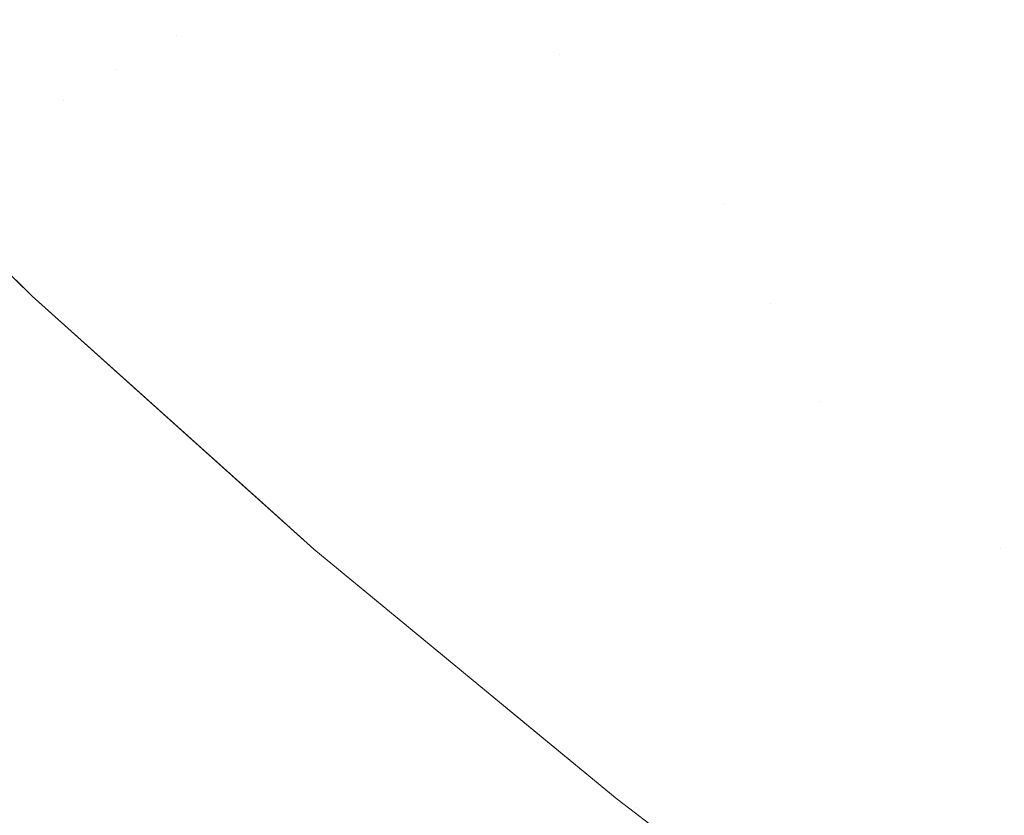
# Model space of a CAD drawing. Header units: centimetres. Extents: x -35.1 to 36.2, y 3.4 to 5.2.
# Tile 3 of 256: x -35.05747 to -35.04514, y 3.43132 to 3.44128. Entities that reach past the tile are written whole.
import ezdxf

# ---------------------------------------------------------------- set-up
doc = ezdxf.new("R2010")
doc.units = ezdxf.units.CM
doc.header["$LTSCALE"] = 2.54
doc.layers.add('Lucido design-1', color=7, linetype='Continuous')

# ---------------------------------------------------------------- blocks, each defined once
blk = doc.blocks.new('Gruppo-4-1')
at = {"color": 7, "linetype": 'Continuous', "lineweight": 9}
for points, invisible_edges in [([(-35.052228, 3.441469, -1872.947466), (-35.052727, 3.441174, -1872.946019), (-35.054682, 3.443072, -1872.946019), (-35.054173, 3.443357, -1872.947466)], 15), ([(-35.055169, 3.442799, -1872.944562), (-35.054682, 3.443072, -1872.946019), (-35.052727, 3.441174, -1872.946019), (-35.053205, 3.440892, -1872.944562)], 15), ([(-35.049412, 3.443132, -1872.276499), (-35.050601, 3.44243, -1872.279288), (-35.048601, 3.440586, -1872.279288), (-35.047436, 3.441311, -1872.276499)], 15), ([(-35.049412, 3.443132, -1872.954529), (-35.047436, 3.441311, -1872.954529), (-35.048601, 3.440586, -1872.95174), (-35.050601, 3.44243, -1872.95174)], 15), ([(-35.044877, 3.442903, -1872.27108), (-35.046194, 3.442083, -1872.273762), (-35.044159, 3.440303, -1872.273762), (-35.042871, 3.441147, -1872.27108)], 15), ([(-35.044159, 3.440303, -1872.957266), (-35.046194, 3.442083, -1872.957266), (-35.044877, 3.442903, -1872.959948), (-35.042871, 3.441147, -1872.959948)], 15), ([(-35.053205, 3.440892, -1872.944562), (-35.05366, 3.440623, -1872.943094), (-35.055633, 3.442539, -1872.943094), (-35.055169, 3.442799, -1872.944562)], 15), ([(-35.053716, 3.442121, -1872.285009), (-35.052727, 3.441174, -1872.285009), (-35.051707, 3.441776, -1872.282125), (-35.052685, 3.442714, -1872.282125)], 15), ([(-35.055507, 3.441091, -1872.290899), (-35.054657, 3.441579, -1872.287934), (-35.055633, 3.442539, -1872.287934), (-35.056073, 3.442292, -1872.289412)], 15), ([(-35.056073, 3.442292, -1872.941616), (-35.055633, 3.442539, -1872.943094), (-35.05366, 3.440623, -1872.943094), (-35.054092, 3.440368, -1872.941616)], 15), ([(-35.050601, 3.44243, -1872.279288), (-35.051707, 3.441776, -1872.282125), (-35.050707, 3.440842, -1872.282125)], 11), ([(-35.051164, 3.442097, -1872.950327), (-35.050601, 3.44243, -1872.95174), (-35.048601, 3.440586, -1872.95174), (-35.049684, 3.439912, -1872.948903)], 15), ([(-35.050707, 3.440842, -1872.282125), (-35.049684, 3.439912, -1872.282125), (-35.048601, 3.440586, -1872.279288), (-35.050601, 3.44243, -1872.279288)], 15), ([(-35.056073, 3.442292, -1872.289412), (-35.05649, 3.442058, -1872.290899), (-35.055507, 3.441091, -1872.290899)], 11), ([(-35.054092, 3.440368, -1872.941616), (-35.054501, 3.440126, -1872.940129), (-35.05649, 3.442058, -1872.940129), (-35.056073, 3.442292, -1872.941616)], 15), ([(-35.054657, 3.441579, -1872.287934), (-35.05366, 3.440623, -1872.287934), (-35.052727, 3.441174, -1872.285009), (-35.053716, 3.442121, -1872.285009)], 15), ([(-35.049684, 3.439912, -1872.948903), (-35.051707, 3.441776, -1872.948903), (-35.051164, 3.442097, -1872.950327)], 11), ([(-35.045374, 3.439506, -1872.276499), (-35.044159, 3.440303, -1872.273762), (-35.046194, 3.442083, -1872.273762), (-35.047436, 3.441311, -1872.276499)], 15), ([(-35.045374, 3.439506, -1872.954529), (-35.047436, 3.441311, -1872.954529), (-35.046194, 3.442083, -1872.957266), (-35.044159, 3.440303, -1872.957266)], 15), ([(-35.056262, 3.440656, -1872.293898), (-35.055507, 3.441091, -1872.290899), (-35.05649, 3.442058, -1872.290899), (-35.056884, 3.441838, -1872.292394)], 15), ([(-35.056884, 3.441838, -1872.938634), (-35.05649, 3.442058, -1872.940129), (-35.054501, 3.440126, -1872.940129), (-35.054887, 3.439898, -1872.938634)], 15), ([(-35.056884, 3.441838, -1872.292394), (-35.057253, 3.441631, -1872.293898), (-35.056262, 3.440656, -1872.293898)], 11), ([(-35.054887, 3.439898, -1872.938634), (-35.055249, 3.439684, -1872.93713), (-35.057253, 3.441631, -1872.93713), (-35.056884, 3.441838, -1872.938634)], 15), ([(-35.050707, 3.440842, -1872.282125), (-35.051707, 3.441776, -1872.282125), (-35.052727, 3.441174, -1872.285009), (-35.051717, 3.44023, -1872.285009)], 15), ([(-35.052228, 3.441469, -1872.947466), (-35.051707, 3.441776, -1872.948903), (-35.049684, 3.439912, -1872.948903), (-35.050195, 3.439594, -1872.947466)], 15), ([(-35.056921, 3.440277, -1872.296927), (-35.056262, 3.440656, -1872.293898), (-35.057253, 3.441631, -1872.293898), (-35.057598, 3.441437, -1872.295409)], 15), ([(-35.057598, 3.441437, -1872.935619), (-35.057253, 3.441631, -1872.93713), (-35.055249, 3.439684, -1872.93713), (-35.055587, 3.439485, -1872.935619)], 15), ([(-35.055507, 3.441091, -1872.290899), (-35.054501, 3.440126, -1872.290899), (-35.05366, 3.440623, -1872.287934), (-35.054657, 3.441579, -1872.287934)], 15), ([(-35.050195, 3.439594, -1872.947466), (-35.050684, 3.43929, -1872.946019), (-35.052727, 3.441174, -1872.946019), (-35.052228, 3.441469, -1872.947466)], 15), ([(-35.057598, 3.441437, -1872.295409), (-35.057918, 3.441258, -1872.296927), (-35.056921, 3.440277, -1872.296927)], 11), ([(-35.055587, 3.439485, -1872.935619), (-35.055901, 3.439299, -1872.934101), (-35.057918, 3.441258, -1872.934101), (-35.057598, 3.441437, -1872.935619)], 15), ([(-35.057482, 3.439954, -1872.299984), (-35.056921, 3.440277, -1872.296927), (-35.057918, 3.441258, -1872.296927), (-35.058214, 3.441092, -1872.298453)], 15), ([(-35.058214, 3.441092, -1872.932576), (-35.057918, 3.441258, -1872.934101), (-35.055901, 3.439299, -1872.934101), (-35.056191, 3.439128, -1872.932576)], 15), ([(-35.047436, 3.441311, -1872.276499), (-35.048601, 3.440586, -1872.279288), (-35.046513, 3.43876, -1872.279288), (-35.045374, 3.439506, -1872.276499)], 15), ([(-35.046513, 3.43876, -1872.95174), (-35.048601, 3.440586, -1872.95174), (-35.047436, 3.441311, -1872.954529), (-35.045374, 3.439506, -1872.954529)], 15), ([(-35.051717, 3.44023, -1872.285009), (-35.052727, 3.441174, -1872.285009), (-35.05366, 3.440623, -1872.287934), (-35.05264, 3.43967, -1872.287934)], 15), ([(-35.053205, 3.440892, -1872.944562), (-35.052727, 3.441174, -1872.946019), (-35.050684, 3.43929, -1872.946019), (-35.051151, 3.438999, -1872.944562)], 15), ([(-35.056191, 3.439128, -1872.932576), (-35.056457, 3.438971, -1872.931044), (-35.058485, 3.44094, -1872.931044), (-35.058214, 3.441092, -1872.932576)], 15), ([(-35.056262, 3.440656, -1872.293898), (-35.055249, 3.439684, -1872.293898), (-35.054501, 3.440126, -1872.290899), (-35.055507, 3.441091, -1872.290899)], 15), ([(-35.05873, 3.440802, -1872.929507), (-35.058485, 3.44094, -1872.931044), (-35.056457, 3.438971, -1872.931044), (-35.056698, 3.438829, -1872.929507)], 15), ([(-35.051151, 3.438999, -1872.944562), (-35.051597, 3.438722, -1872.943094), (-35.05366, 3.440623, -1872.943094), (-35.053205, 3.440892, -1872.944562)], 15), ([(-35.056698, 3.438829, -1872.929507), (-35.056914, 3.438701, -1872.927965), (-35.05895, 3.440679, -1872.927965), (-35.05873, 3.440802, -1872.929507)], 15), ([(-35.051717, 3.44023, -1872.285009), (-35.050684, 3.43929, -1872.285009), (-35.049684, 3.439912, -1872.282125), (-35.050707, 3.440842, -1872.282125)], 15), ([(-35.059145, 3.44057, -1872.926419), (-35.05895, 3.440679, -1872.927965), (-35.056914, 3.438701, -1872.927965), (-35.057104, 3.438588, -1872.926419)], 15), ([(-35.056921, 3.440277, -1872.296927), (-35.055901, 3.439299, -1872.296927), (-35.055249, 3.439684, -1872.293898), (-35.056262, 3.440656, -1872.293898)], 15), ([(-35.05264, 3.43967, -1872.287934), (-35.05366, 3.440623, -1872.287934), (-35.054501, 3.440126, -1872.290899), (-35.053472, 3.439166, -1872.290899)], 15), ([(-35.054092, 3.440368, -1872.941616), (-35.05366, 3.440623, -1872.943094), (-35.051597, 3.438722, -1872.943094), (-35.05202, 3.438459, -1872.941616)], 15), ([(-35.057104, 3.438588, -1872.926419), (-35.05727, 3.438491, -1872.924868), (-35.059314, 3.440475, -1872.924868), (-35.059145, 3.44057, -1872.926419)], 15), ([(-35.048601, 3.440586, -1872.279288), (-35.049684, 3.439912, -1872.282125), (-35.04864, 3.438986, -1872.282125)], 11), ([(-35.047573, 3.438065, -1872.948903), (-35.049684, 3.439912, -1872.948903), (-35.048601, 3.440586, -1872.95174), (-35.046513, 3.43876, -1872.95174)], 15), ([(-35.04864, 3.438986, -1872.282125), (-35.047573, 3.438065, -1872.282125), (-35.046513, 3.43876, -1872.279288), (-35.048601, 3.440586, -1872.279288)], 15), ([(-35.057411, 3.438408, -1872.923315), (-35.057526, 3.43834, -1872.921758), (-35.059574, 3.440329, -1872.921758), (-35.059457, 3.440395, -1872.923315)], 15), ([(-35.059457, 3.440395, -1872.923315), (-35.059314, 3.440475, -1872.924868), (-35.05727, 3.438491, -1872.924868), (-35.057411, 3.438408, -1872.923315)], 15), ([(-35.05202, 3.438459, -1872.941616), (-35.052421, 3.438209, -1872.940129), (-35.054501, 3.440126, -1872.940129), (-35.054092, 3.440368, -1872.941616)], 15), ([(-35.057482, 3.439954, -1872.299984), (-35.056457, 3.438971, -1872.299984), (-35.055901, 3.439299, -1872.296927), (-35.056921, 3.440277, -1872.296927)], 15), ([(-35.043225, 3.437722, -1872.276499), (-35.042038, 3.438542, -1872.273762), (-35.044159, 3.440303, -1872.273762), (-35.045374, 3.439506, -1872.276499)], 15), ([(-35.044159, 3.440303, -1872.957266), (-35.042038, 3.438542, -1872.957266), (-35.043225, 3.437722, -1872.954529), (-35.045374, 3.439506, -1872.954529)], 15), ([(-35.057723, 3.438226, -1872.315514), (-35.058752, 3.43923, -1872.315514), (-35.059771, 3.440225, -1872.915514), (-35.05731, 3.437823, -1872.915514)], 10), ([(-35.057718, 3.438226, -1872.917076), (-35.05731, 3.437823, -1872.915514), (-35.059771, 3.440225, -1872.915514), (-35.05977, 3.440219, -1872.917076)], 13), ([(-35.053472, 3.439166, -1872.290899), (-35.054501, 3.440126, -1872.290899), (-35.055249, 3.439684, -1872.293898), (-35.054213, 3.438717, -1872.293898)], 15), ([(-35.054887, 3.439898, -1872.938634), (-35.054501, 3.440126, -1872.940129), (-35.052421, 3.438209, -1872.940129), (-35.052799, 3.437974, -1872.938634)], 15), ([(-35.05264, 3.43967, -1872.287934), (-35.051597, 3.438722, -1872.287934), (-35.050684, 3.43929, -1872.285009), (-35.051717, 3.44023, -1872.285009)], 15), ([(-35.057943, 3.439688, -1872.303063), (-35.056914, 3.438701, -1872.303063), (-35.056457, 3.438971, -1872.299984), (-35.057482, 3.439954, -1872.299984)], 15), ([(-35.052799, 3.437974, -1872.938634), (-35.053154, 3.437753, -1872.93713), (-35.055249, 3.439684, -1872.93713), (-35.054887, 3.439898, -1872.938634)], 15), ([(-35.04864, 3.438986, -1872.282125), (-35.049684, 3.439912, -1872.282125), (-35.050684, 3.43929, -1872.285009), (-35.049629, 3.438355, -1872.285009)], 15), ([(-35.050195, 3.439594, -1872.947466), (-35.049684, 3.439912, -1872.948903), (-35.047573, 3.438065, -1872.948903), (-35.048073, 3.437737, -1872.947466)], 15), ([(-35.058304, 3.439481, -1872.30616), (-35.05727, 3.438491, -1872.30616), (-35.056914, 3.438701, -1872.303063), (-35.057943, 3.439688, -1872.303063)], 15), ([(-35.054213, 3.438717, -1872.293898), (-35.055249, 3.439684, -1872.293898), (-35.055901, 3.439299, -1872.296927), (-35.054859, 3.438325, -1872.296927)], 15), ([(-35.055587, 3.439485, -1872.935619), (-35.055249, 3.439684, -1872.93713), (-35.053154, 3.437753, -1872.93713), (-35.053485, 3.437547, -1872.935619)], 15), ([(-35.053472, 3.439166, -1872.290899), (-35.052421, 3.438209, -1872.290899), (-35.051597, 3.438722, -1872.287934), (-35.05264, 3.43967, -1872.287934)], 15), ([(-35.048073, 3.437737, -1872.947466), (-35.048551, 3.437424, -1872.946019), (-35.050684, 3.43929, -1872.946019), (-35.050195, 3.439594, -1872.947466)], 15), ([(-35.045374, 3.439506, -1872.276499), (-35.046513, 3.43876, -1872.279288), (-35.044338, 3.436953, -1872.279288), (-35.043225, 3.437722, -1872.276499)], 15), ([(-35.045374, 3.439506, -1872.954529), (-35.043225, 3.437722, -1872.954529), (-35.044338, 3.436953, -1872.95174), (-35.046513, 3.43876, -1872.95174)], 15), ([(-35.058562, 3.439333, -1872.30927), (-35.057526, 3.43834, -1872.30927), (-35.05727, 3.438491, -1872.30616), (-35.058304, 3.439481, -1872.30616)], 15), ([(-35.053485, 3.437547, -1872.935619), (-35.053793, 3.437356, -1872.934101), (-35.055901, 3.439299, -1872.934101), (-35.055587, 3.439485, -1872.935619)], 15), ([(-35.054859, 3.438325, -1872.296927), (-35.055901, 3.439299, -1872.296927), (-35.056457, 3.438971, -1872.299984), (-35.055409, 3.437992, -1872.299984)], 15), ([(-35.056191, 3.439128, -1872.932576), (-35.055901, 3.439299, -1872.934101), (-35.053793, 3.437356, -1872.934101), (-35.054077, 3.437179, -1872.932576)], 15), ([(-35.049629, 3.438355, -1872.285009), (-35.050684, 3.43929, -1872.285009), (-35.051597, 3.438722, -1872.287934), (-35.050532, 3.437778, -1872.287934)], 15), ([(-35.051151, 3.438999, -1872.944562), (-35.050684, 3.43929, -1872.946019), (-35.048551, 3.437424, -1872.946019), (-35.049009, 3.437124, -1872.944562)], 15), ([(-35.054077, 3.437179, -1872.932576), (-35.054337, 3.437017, -1872.931044), (-35.056457, 3.438971, -1872.931044), (-35.056191, 3.439128, -1872.932576)], 15), ([(-35.054213, 3.438717, -1872.293898), (-35.053154, 3.437753, -1872.293898), (-35.052421, 3.438209, -1872.290899), (-35.053472, 3.439166, -1872.290899)], 15), ([(-35.049009, 3.437124, -1872.944562), (-35.049444, 3.436838, -1872.943094), (-35.051597, 3.438722, -1872.943094), (-35.051151, 3.438999, -1872.944562)], 15), ([(-35.055409, 3.437992, -1872.299984), (-35.056457, 3.438971, -1872.299984), (-35.056914, 3.438701, -1872.303063), (-35.055861, 3.437718, -1872.303063)], 15), ([(-35.056698, 3.438829, -1872.929507), (-35.056457, 3.438971, -1872.931044), (-35.054337, 3.437017, -1872.931044), (-35.054573, 3.43687, -1872.929507)], 15), ([(-35.049629, 3.438355, -1872.285009), (-35.048551, 3.437424, -1872.285009), (-35.047573, 3.438065, -1872.282125), (-35.04864, 3.438986, -1872.282125)], 15), ([(-35.054573, 3.43687, -1872.929507), (-35.054785, 3.436739, -1872.927965), (-35.056914, 3.438701, -1872.927965), (-35.056698, 3.438829, -1872.929507)], 15), ([(-35.045373, 3.436238, -1872.282125), (-35.044338, 3.436953, -1872.279288), (-35.046513, 3.43876, -1872.279288), (-35.047573, 3.438065, -1872.282125)], 15), ([(-35.046513, 3.43876, -1872.95174), (-35.044338, 3.436953, -1872.95174), (-35.045373, 3.436238, -1872.948903), (-35.047573, 3.438065, -1872.948903)], 15), ([(-35.055861, 3.437718, -1872.303063), (-35.056914, 3.438701, -1872.303063), (-35.05727, 3.438491, -1872.30616), (-35.056214, 3.437504, -1872.30616)], 15), ([(-35.057104, 3.438588, -1872.926419), (-35.056914, 3.438701, -1872.927965), (-35.054785, 3.436739, -1872.927965), (-35.054972, 3.436622, -1872.926419)], 15), ([(-35.054859, 3.438325, -1872.296927), (-35.053793, 3.437356, -1872.296927), (-35.053154, 3.437753, -1872.293898), (-35.054213, 3.438717, -1872.293898)], 15), ([(-35.050532, 3.437778, -1872.287934), (-35.051597, 3.438722, -1872.287934), (-35.052421, 3.438209, -1872.290899), (-35.051347, 3.437257, -1872.290899)], 15), ([(-35.05202, 3.438459, -1872.941616), (-35.051597, 3.438722, -1872.943094), (-35.049444, 3.436838, -1872.943094), (-35.049858, 3.436567, -1872.941616)], 15), ([(-35.054972, 3.436622, -1872.926419), (-35.055134, 3.436521, -1872.924868), (-35.05727, 3.438491, -1872.924868), (-35.057104, 3.438588, -1872.926419)], 15), ([(-35.056214, 3.437504, -1872.30616), (-35.05727, 3.438491, -1872.30616), (-35.057526, 3.43834, -1872.30927), (-35.056467, 3.437351, -1872.30927)], 15), ([(-35.055271, 3.436436, -1872.923315), (-35.055384, 3.436366, -1872.921758), (-35.057526, 3.43834, -1872.921758), (-35.057411, 3.438408, -1872.923315)], 15), ([(-35.057411, 3.438408, -1872.923315), (-35.05727, 3.438491, -1872.924868), (-35.055134, 3.436521, -1872.924868), (-35.055271, 3.436436, -1872.923315)], 15), ([(-35.049858, 3.436567, -1872.941616), (-35.050251, 3.43631, -1872.940129), (-35.052421, 3.438209, -1872.940129), (-35.05202, 3.438459, -1872.941616)], 15), ([(-35.056467, 3.437351, -1872.30927), (-35.057526, 3.43834, -1872.30927), (-35.057679, 3.438249, -1872.31239), (-35.056619, 3.437258, -1872.31239)], 15), ([(-35.055472, 3.436311, -1872.920199), (-35.055535, 3.436272, -1872.918638), (-35.057679, 3.438249, -1872.918638), (-35.057615, 3.438287, -1872.920199)], 15), ([(-35.057615, 3.438287, -1872.920199), (-35.057526, 3.43834, -1872.921758), (-35.055384, 3.436366, -1872.921758), (-35.055472, 3.436311, -1872.920199)], 15), ([(-35.055409, 3.437992, -1872.299984), (-35.054337, 3.437017, -1872.299984), (-35.053793, 3.437356, -1872.296927), (-35.054859, 3.438325, -1872.296927)], 15), ([(-35.050532, 3.437778, -1872.287934), (-35.049444, 3.436838, -1872.287934), (-35.048551, 3.437424, -1872.285009), (-35.049629, 3.438355, -1872.285009)], 15), ([(-35.056619, 3.437258, -1872.31239), (-35.057679, 3.438249, -1872.31239), (-35.057723, 3.438226, -1872.315514), (-35.05731, 3.437823, -1872.315514)], 11), ([(-35.05731, 3.437823, -1872.915514), (-35.05731, 3.437823, -1872.315514), (-35.057723, 3.438226, -1872.315514)], 9), ([(-35.057718, 3.438226, -1872.917076), (-35.057679, 3.438249, -1872.918638), (-35.055535, 3.436272, -1872.918638), (-35.055572, 3.436249, -1872.917076)], 15), ([(-35.055572, 3.436249, -1872.917076), (-35.05731, 3.437823, -1872.915514), (-35.057718, 3.438226, -1872.917076)], 11), ([(-35.051347, 3.437257, -1872.290899), (-35.052421, 3.438209, -1872.290899), (-35.053154, 3.437753, -1872.293898), (-35.052072, 3.436794, -1872.293898)], 15), ([(-35.052799, 3.437974, -1872.938634), (-35.052421, 3.438209, -1872.940129), (-35.050251, 3.43631, -1872.940129), (-35.05062, 3.436068, -1872.938634)], 15), ([(-35.047573, 3.438065, -1872.282125), (-35.048551, 3.437424, -1872.285009), (-35.047451, 3.436498, -1872.285009)], 11), ([(-35.048073, 3.437737, -1872.947466), (-35.047573, 3.438065, -1872.948903), (-35.045373, 3.436238, -1872.948903), (-35.046328, 3.435578, -1872.946019)], 15), ([(-35.047451, 3.436498, -1872.285009), (-35.046328, 3.435578, -1872.285009), (-35.045373, 3.436238, -1872.282125), (-35.047573, 3.438065, -1872.282125)], 15), ([(-35.055861, 3.437718, -1872.303063), (-35.054785, 3.436739, -1872.303063), (-35.054337, 3.437017, -1872.299984), (-35.055409, 3.437992, -1872.299984)], 15), ([(-35.05062, 3.436068, -1872.938634), (-35.050967, 3.43584, -1872.93713), (-35.053154, 3.437753, -1872.93713), (-35.052799, 3.437974, -1872.938634)], 15), ([(-35.05731, 3.437823, -1872.315514), (-35.055568, 3.436259, -1872.315514), (-35.055535, 3.436272, -1872.31239), (-35.056619, 3.437258, -1872.31239)], 14), ([(-35.05731, 3.437823, -1872.915514), (-35.053783, 3.434656, -1872.915514), (-35.053783, 3.434656, -1872.315514), (-35.054466, 3.43527, -1872.315514)], 10), ([(-35.054466, 3.43527, -1872.315514), (-35.055568, 3.436259, -1872.315514), (-35.05731, 3.437823, -1872.315514), (-35.05731, 3.437823, -1872.915514)], 12), ([(-35.053783, 3.434656, -1872.915514), (-35.05731, 3.437823, -1872.915514), (-35.055572, 3.436249, -1872.917076)], 10), ([(-35.051347, 3.437257, -1872.290899), (-35.050251, 3.43631, -1872.290899), (-35.049444, 3.436838, -1872.287934), (-35.050532, 3.437778, -1872.287934)], 15), ([(-35.056214, 3.437504, -1872.30616), (-35.055134, 3.436521, -1872.30616), (-35.054785, 3.436739, -1872.303063), (-35.055861, 3.437718, -1872.303063)], 15), ([(-35.052072, 3.436794, -1872.293898), (-35.053154, 3.437753, -1872.293898), (-35.053793, 3.437356, -1872.296927), (-35.052704, 3.43639, -1872.296927)], 15), ([(-35.053485, 3.437547, -1872.935619), (-35.053154, 3.437753, -1872.93713), (-35.050967, 3.43584, -1872.93713), (-35.051291, 3.435628, -1872.935619)], 15), ([(-35.046328, 3.435578, -1872.946019), (-35.048551, 3.437424, -1872.946019), (-35.048073, 3.437737, -1872.947466)], 11), ([(-35.051291, 3.435628, -1872.935619), (-35.051593, 3.43543, -1872.934101), (-35.053793, 3.437356, -1872.934101), (-35.053485, 3.437547, -1872.935619)], 15), ([(-35.056467, 3.437351, -1872.30927), (-35.055384, 3.436366, -1872.30927), (-35.055134, 3.436521, -1872.30616), (-35.056214, 3.437504, -1872.30616)], 15), ([(-35.047451, 3.436498, -1872.285009), (-35.048551, 3.437424, -1872.285009), (-35.049444, 3.436838, -1872.287934), (-35.048334, 3.435904, -1872.287934)], 15), ([(-35.049009, 3.437124, -1872.944562), (-35.048551, 3.437424, -1872.946019), (-35.046328, 3.435578, -1872.946019), (-35.046775, 3.435269, -1872.944562)], 15), ([(-35.056619, 3.437258, -1872.31239), (-35.055535, 3.436272, -1872.31239), (-35.055384, 3.436366, -1872.30927), (-35.056467, 3.437351, -1872.30927)], 15), ([(-35.052704, 3.43639, -1872.296927), (-35.053793, 3.437356, -1872.296927), (-35.054337, 3.437017, -1872.299984), (-35.053243, 3.436047, -1872.299984)], 15), ([(-35.054077, 3.437179, -1872.932576), (-35.053793, 3.437356, -1872.934101), (-35.051593, 3.43543, -1872.934101), (-35.051871, 3.435248, -1872.932576)], 15), ([(-35.051871, 3.435248, -1872.932576), (-35.052125, 3.435081, -1872.931044), (-35.054337, 3.437017, -1872.931044), (-35.054077, 3.437179, -1872.932576)], 15), ([(-35.052072, 3.436794, -1872.293898), (-35.050967, 3.43584, -1872.293898), (-35.050251, 3.43631, -1872.290899), (-35.051347, 3.437257, -1872.290899)], 15), ([(-35.046775, 3.435269, -1872.944562), (-35.047201, 3.434975, -1872.943094), (-35.049444, 3.436838, -1872.943094), (-35.049009, 3.437124, -1872.944562)], 15), ([(-35.053243, 3.436047, -1872.299984), (-35.054337, 3.437017, -1872.299984), (-35.054785, 3.436739, -1872.303063), (-35.053685, 3.435764, -1872.303063)], 15), ([(-35.054573, 3.43687, -1872.929507), (-35.054337, 3.437017, -1872.931044), (-35.052125, 3.435081, -1872.931044), (-35.052356, 3.43493, -1872.929507)], 15), ([(-35.043084, 3.434434, -1872.282125), (-35.042074, 3.43517, -1872.279288), (-35.044338, 3.436953, -1872.279288), (-35.045373, 3.436238, -1872.282125)], 15), ([(-35.043084, 3.434434, -1872.948903), (-35.045373, 3.436238, -1872.948903), (-35.044338, 3.436953, -1872.95174), (-35.042074, 3.43517, -1872.95174)], 15), ([(-35.052356, 3.43493, -1872.929507), (-35.052563, 3.434794, -1872.927965), (-35.054785, 3.436739, -1872.927965), (-35.054573, 3.43687, -1872.929507)], 15), ([(-35.052704, 3.43639, -1872.296927), (-35.051593, 3.43543, -1872.296927), (-35.050967, 3.43584, -1872.293898), (-35.052072, 3.436794, -1872.293898)], 15), ([(-35.048334, 3.435904, -1872.287934), (-35.049444, 3.436838, -1872.287934), (-35.050251, 3.43631, -1872.290899), (-35.049131, 3.435368, -1872.290899)], 15), ([(-35.049858, 3.436567, -1872.941616), (-35.049444, 3.436838, -1872.943094), (-35.047201, 3.434975, -1872.943094), (-35.047605, 3.434696, -1872.941616)], 15), ([(-35.053685, 3.435764, -1872.303063), (-35.054785, 3.436739, -1872.303063), (-35.055134, 3.436521, -1872.30616), (-35.054031, 3.435543, -1872.30616)], 15), ([(-35.054972, 3.436622, -1872.926419), (-35.054785, 3.436739, -1872.927965), (-35.052563, 3.434794, -1872.927965), (-35.052745, 3.434674, -1872.926419)], 15), ([(-35.052745, 3.434674, -1872.926419), (-35.052904, 3.43457, -1872.924868), (-35.055134, 3.436521, -1872.924868), (-35.054972, 3.436622, -1872.926419)], 15), ([(-35.047605, 3.434696, -1872.941616), (-35.047988, 3.434431, -1872.940129), (-35.050251, 3.43631, -1872.940129), (-35.049858, 3.436567, -1872.941616)], 15), ([(-35.054031, 3.435543, -1872.30616), (-35.055134, 3.436521, -1872.30616), (-35.055384, 3.436366, -1872.30927), (-35.054278, 3.435385, -1872.30927)], 15), ([(-35.053039, 3.434482, -1872.923315), (-35.053149, 3.43441, -1872.921758), (-35.055384, 3.436366, -1872.921758), (-35.055271, 3.436436, -1872.923315)], 15), ([(-35.055271, 3.436436, -1872.923315), (-35.055134, 3.436521, -1872.924868), (-35.052904, 3.43457, -1872.924868), (-35.053039, 3.434482, -1872.923315)], 15), ([(-35.048334, 3.435904, -1872.287934), (-35.047201, 3.434975, -1872.287934), (-35.046328, 3.435578, -1872.285009), (-35.047451, 3.436498, -1872.285009)], 15), ([(-35.054278, 3.435385, -1872.30927), (-35.055384, 3.436366, -1872.30927), (-35.055535, 3.436272, -1872.31239), (-35.054427, 3.43529, -1872.31239)], 15), ([(-35.053235, 3.434354, -1872.920199), (-35.053296, 3.434313, -1872.918638), (-35.055535, 3.436272, -1872.918638), (-35.055472, 3.436311, -1872.920199)], 15), ([(-35.055472, 3.436311, -1872.920199), (-35.055384, 3.436366, -1872.921758), (-35.053149, 3.43441, -1872.921758), (-35.053235, 3.434354, -1872.920199)], 15), ([(-35.053243, 3.436047, -1872.299984), (-35.052125, 3.435081, -1872.299984), (-35.051593, 3.43543, -1872.296927), (-35.052704, 3.43639, -1872.296927)], 15), ([(-35.049131, 3.435368, -1872.290899), (-35.050251, 3.43631, -1872.290899), (-35.050967, 3.43584, -1872.293898), (-35.049839, 3.434891, -1872.293898)], 15), ([(-35.05062, 3.436068, -1872.938634), (-35.050251, 3.43631, -1872.940129), (-35.047988, 3.434431, -1872.940129), (-35.048349, 3.434182, -1872.938634)], 15), ([(-35.055572, 3.436249, -1872.917076), (-35.055535, 3.436272, -1872.918638), (-35.053296, 3.434313, -1872.918638), (-35.053333, 3.434289, -1872.917076)], 15), ([(-35.055572, 3.436249, -1872.917076), (-35.053333, 3.434289, -1872.917076), (-35.053783, 3.434656, -1872.915514)], 11), ([(-35.054427, 3.43529, -1872.31239), (-35.055535, 3.436272, -1872.31239), (-35.055568, 3.436259, -1872.315514), (-35.054466, 3.43527, -1872.315514)], 11), ([(-35.045373, 3.436238, -1872.282125), (-35.046328, 3.435578, -1872.285009), (-35.045183, 3.434664, -1872.285009)], 11), ([(-35.044015, 3.433756, -1872.946019), (-35.046328, 3.435578, -1872.946019), (-35.045373, 3.436238, -1872.948903), (-35.043084, 3.434434, -1872.948903)], 15), ([(-35.045183, 3.434664, -1872.285009), (-35.044015, 3.433756, -1872.285009), (-35.043084, 3.434434, -1872.282125), (-35.045373, 3.436238, -1872.282125)], 15), ([(-35.053685, 3.435764, -1872.303063), (-35.052563, 3.434794, -1872.303063), (-35.052125, 3.435081, -1872.299984), (-35.053243, 3.436047, -1872.299984)], 15), ([(-35.048349, 3.434182, -1872.938634), (-35.048688, 3.433948, -1872.93713), (-35.050967, 3.43584, -1872.93713), (-35.05062, 3.436068, -1872.938634)], 15), ([(-35.049839, 3.434891, -1872.293898), (-35.050967, 3.43584, -1872.293898), (-35.051593, 3.43543, -1872.296927), (-35.050458, 3.434475, -1872.296927)], 15), ([(-35.051291, 3.435628, -1872.935619), (-35.050967, 3.43584, -1872.93713), (-35.048688, 3.433948, -1872.93713), (-35.049005, 3.433729, -1872.935619)], 15), ([(-35.049131, 3.435368, -1872.290899), (-35.047988, 3.434431, -1872.290899), (-35.047201, 3.434975, -1872.287934), (-35.048334, 3.435904, -1872.287934)], 15), ([(-35.054031, 3.435543, -1872.30616), (-35.052904, 3.43457, -1872.30616), (-35.052563, 3.434794, -1872.303063), (-35.053685, 3.435764, -1872.303063)], 15), ([(-35.049005, 3.433729, -1872.935619), (-35.049299, 3.433526, -1872.934101), (-35.051593, 3.43543, -1872.934101), (-35.051291, 3.435628, -1872.935619)], 15), ([(-35.045183, 3.434664, -1872.285009), (-35.046328, 3.435578, -1872.285009), (-35.047201, 3.434975, -1872.287934), (-35.046045, 3.434053, -1872.287934)], 15), ([(-35.046775, 3.435269, -1872.944562), (-35.046328, 3.435578, -1872.946019), (-35.044015, 3.433756, -1872.946019), (-35.044451, 3.433438, -1872.944562)], 15), ([(-35.054278, 3.435385, -1872.30927), (-35.053149, 3.43441, -1872.30927), (-35.052904, 3.43457, -1872.30616), (-35.054031, 3.435543, -1872.30616)], 15), ([(-35.050458, 3.434475, -1872.296927), (-35.051593, 3.43543, -1872.296927), (-35.052125, 3.435081, -1872.299984), (-35.050984, 3.434121, -1872.299984)], 15), ([(-35.051871, 3.435248, -1872.932576), (-35.051593, 3.43543, -1872.934101), (-35.049299, 3.433526, -1872.934101), (-35.049571, 3.433338, -1872.932576)], 15), ([(-35.054427, 3.43529, -1872.31239), (-35.053296, 3.434313, -1872.31239), (-35.053149, 3.43441, -1872.30927), (-35.054278, 3.435385, -1872.30927)], 15), ([(-35.049839, 3.434891, -1872.293898), (-35.048688, 3.433948, -1872.293898), (-35.047988, 3.434431, -1872.290899), (-35.049131, 3.435368, -1872.290899)], 15), ([(-35.054427, 3.43529, -1872.31239), (-35.054466, 3.43527, -1872.315514), (-35.053783, 3.434656, -1872.315514)], 9), ([(-35.053783, 3.434656, -1872.315514), (-35.053296, 3.434313, -1872.31239), (-35.054427, 3.43529, -1872.31239)], 11), ([(-35.049571, 3.433338, -1872.932576), (-35.049819, 3.433167, -1872.931044), (-35.052125, 3.435081, -1872.931044), (-35.051871, 3.435248, -1872.932576)], 15), ([(-35.044451, 3.433438, -1872.944562), (-35.044866, 3.433136, -1872.943094), (-35.047201, 3.434975, -1872.943094), (-35.046775, 3.435269, -1872.944562)], 15), ([(-35.050984, 3.434121, -1872.299984), (-35.052125, 3.435081, -1872.299984), (-35.052563, 3.434794, -1872.303063), (-35.051416, 3.43383, -1872.303063)], 15), ([(-35.052356, 3.43493, -1872.929507), (-35.052125, 3.435081, -1872.931044), (-35.049819, 3.433167, -1872.931044), (-35.050045, 3.433011, -1872.929507)], 15), ([(-35.046045, 3.434053, -1872.287934), (-35.047201, 3.434975, -1872.287934), (-35.047988, 3.434431, -1872.290899), (-35.046823, 3.433501, -1872.290899)], 15), ([(-35.047605, 3.434696, -1872.941616), (-35.047201, 3.434975, -1872.943094), (-35.044866, 3.433136, -1872.943094), (-35.045261, 3.432849, -1872.941616)], 15), ([(-35.050045, 3.433011, -1872.929507), (-35.050247, 3.432871, -1872.927965), (-35.052563, 3.434794, -1872.927965), (-35.052356, 3.43493, -1872.929507)], 15), ([(-35.050458, 3.434475, -1872.296927), (-35.049299, 3.433526, -1872.296927), (-35.048688, 3.433948, -1872.293898), (-35.049839, 3.434891, -1872.293898)], 15), ([(-35.051416, 3.43383, -1872.303063), (-35.052563, 3.434794, -1872.303063), (-35.052904, 3.43457, -1872.30616), (-35.051754, 3.433603, -1872.30616)], 15), ([(-35.052745, 3.434674, -1872.926419), (-35.052563, 3.434794, -1872.927965), (-35.050247, 3.432871, -1872.927965), (-35.050425, 3.432748, -1872.926419)], 15), ([(-35.045261, 3.432849, -1872.941616), (-35.045634, 3.432577, -1872.940129), (-35.047988, 3.434431, -1872.940129), (-35.047605, 3.434696, -1872.941616)], 15), ([(-35.052142, 3.433342, -1872.31239), (-35.053296, 3.434313, -1872.31239), (-35.053783, 3.434656, -1872.315514), (-35.052174, 3.433329, -1872.315514)], 11), ([(-35.053783, 3.434656, -1872.915514), (-35.049987, 3.431524, -1872.915514), (-35.049987, 3.431524, -1872.315514), (-35.050999, 3.432359, -1872.315514)], 10), ([(-35.050999, 3.432359, -1872.315514), (-35.052174, 3.433329, -1872.315514), (-35.053783, 3.434656, -1872.915514)], 10), ([(-35.052174, 3.433329, -1872.315514), (-35.053783, 3.434656, -1872.315514), (-35.053783, 3.434656, -1872.915514)], 10), ([(-35.050999, 3.432351, -1872.917076), (-35.049987, 3.431524, -1872.915514), (-35.053783, 3.434656, -1872.915514), (-35.053333, 3.434289, -1872.917076)], 13), ([(-35.051754, 3.433603, -1872.30616), (-35.052904, 3.43457, -1872.30616), (-35.053149, 3.43441, -1872.30927), (-35.051996, 3.43344, -1872.30927)], 15), ([(-35.053039, 3.434482, -1872.923315), (-35.052904, 3.43457, -1872.924868), (-35.05058, 3.432641, -1872.924868), (-35.050712, 3.43255, -1872.923315)], 15), ([(-35.050425, 3.432748, -1872.926419), (-35.05058, 3.432641, -1872.924868), (-35.052904, 3.43457, -1872.924868), (-35.052745, 3.434674, -1872.926419)], 15), ([(-35.046045, 3.434053, -1872.287934), (-35.044866, 3.433136, -1872.287934), (-35.044015, 3.433756, -1872.285009), (-35.045183, 3.434664, -1872.285009)], 15), ([(-35.050712, 3.43255, -1872.923315), (-35.05082, 3.432476, -1872.921758), (-35.053149, 3.43441, -1872.921758), (-35.053039, 3.434482, -1872.923315)], 15), ([(-35.050984, 3.434121, -1872.299984), (-35.049819, 3.433167, -1872.299984), (-35.049299, 3.433526, -1872.296927), (-35.050458, 3.434475, -1872.296927)], 15), ([(-35.051996, 3.43344, -1872.30927), (-35.053149, 3.43441, -1872.30927), (-35.053296, 3.434313, -1872.31239), (-35.052142, 3.433342, -1872.31239)], 15), ([(-35.050903, 3.432418, -1872.920199), (-35.050963, 3.432376, -1872.918638), (-35.053296, 3.434313, -1872.918638), (-35.053235, 3.434354, -1872.920199)], 15), ([(-35.053235, 3.434354, -1872.920199), (-35.053149, 3.43441, -1872.921758), (-35.05082, 3.432476, -1872.921758), (-35.050903, 3.432418, -1872.920199)], 15), ([(-35.046823, 3.433501, -1872.290899), (-35.047988, 3.434431, -1872.290899), (-35.048688, 3.433948, -1872.293898), (-35.047514, 3.43301, -1872.293898)], 15), ([(-35.048349, 3.434182, -1872.938634), (-35.047988, 3.434431, -1872.940129), (-35.045634, 3.432577, -1872.940129), (-35.045986, 3.43232, -1872.938634)], 15), ([(-35.053333, 3.434289, -1872.917076), (-35.053296, 3.434313, -1872.918638), (-35.050963, 3.432376, -1872.918638), (-35.050999, 3.432351, -1872.917076)], 15), ([(-35.051416, 3.43383, -1872.303063), (-35.050247, 3.432871, -1872.303063), (-35.049819, 3.433167, -1872.299984), (-35.050984, 3.434121, -1872.299984)], 15), ([(-35.045986, 3.43232, -1872.938634), (-35.046317, 3.432079, -1872.93713), (-35.048688, 3.433948, -1872.93713), (-35.048349, 3.434182, -1872.938634)], 15), ([(-35.047514, 3.43301, -1872.293898), (-35.048688, 3.433948, -1872.293898), (-35.049299, 3.433526, -1872.296927), (-35.048118, 3.432582, -1872.296927)], 15), ([(-35.049005, 3.433729, -1872.935619), (-35.048688, 3.433948, -1872.93713), (-35.046317, 3.432079, -1872.93713), (-35.046626, 3.431855, -1872.935619)], 15), ([(-35.046823, 3.433501, -1872.290899), (-35.045634, 3.432577, -1872.290899), (-35.044866, 3.433136, -1872.287934), (-35.046045, 3.434053, -1872.287934)], 15), ([(-35.051754, 3.433603, -1872.30616), (-35.05058, 3.432641, -1872.30616), (-35.050247, 3.432871, -1872.303063), (-35.051416, 3.43383, -1872.303063)], 15), ([(-35.046626, 3.431855, -1872.935619), (-35.046913, 3.431646, -1872.934101), (-35.049299, 3.433526, -1872.934101), (-35.049005, 3.433729, -1872.935619)], 15), ([(-35.051996, 3.43344, -1872.30927), (-35.05082, 3.432476, -1872.30927), (-35.05058, 3.432641, -1872.30616), (-35.051754, 3.433603, -1872.30616)], 15), ([(-35.048118, 3.432582, -1872.296927), (-35.049299, 3.433526, -1872.296927), (-35.049819, 3.433167, -1872.299984), (-35.048631, 3.432218, -1872.299984)], 15), ([(-35.049571, 3.433338, -1872.932576), (-35.049299, 3.433526, -1872.934101), (-35.046913, 3.431646, -1872.934101), (-35.047178, 3.431453, -1872.932576)], 15), ([(-35.047514, 3.43301, -1872.293898), (-35.046317, 3.432079, -1872.293898), (-35.045634, 3.432577, -1872.290899), (-35.046823, 3.433501, -1872.290899)], 15), ([(-35.052174, 3.433329, -1872.315514), (-35.050999, 3.432359, -1872.315514), (-35.050963, 3.432376, -1872.31239), (-35.052142, 3.433342, -1872.31239)], 14), ([(-35.052142, 3.433342, -1872.31239), (-35.050963, 3.432376, -1872.31239), (-35.05082, 3.432476, -1872.30927), (-35.051996, 3.43344, -1872.30927)], 15), ([(-35.047178, 3.431453, -1872.932576), (-35.04742, 3.431276, -1872.931044), (-35.049819, 3.433167, -1872.931044), (-35.049571, 3.433338, -1872.932576)], 15), ([(-35.048631, 3.432218, -1872.299984), (-35.049819, 3.433167, -1872.299984), (-35.050247, 3.432871, -1872.303063), (-35.049054, 3.431919, -1872.303063)], 15), ([(-35.050045, 3.433011, -1872.929507), (-35.049819, 3.433167, -1872.931044), (-35.04742, 3.431276, -1872.931044), (-35.04764, 3.431116, -1872.929507)], 15), ([(-35.043665, 3.432226, -1872.287934), (-35.044866, 3.433136, -1872.287934), (-35.045634, 3.432577, -1872.290899), (-35.044423, 3.431659, -1872.290899)], 15), ([(-35.045261, 3.432849, -1872.941616), (-35.044866, 3.433136, -1872.943094), (-35.04244, 3.431324, -1872.943094), (-35.042824, 3.431028, -1872.941616)], 15), ([(-35.04764, 3.431116, -1872.929507), (-35.047837, 3.430973, -1872.927965), (-35.050247, 3.432871, -1872.927965), (-35.050045, 3.433011, -1872.929507)], 15), ([(-35.048118, 3.432582, -1872.296927), (-35.046913, 3.431646, -1872.296927), (-35.046317, 3.432079, -1872.293898), (-35.047514, 3.43301, -1872.293898)], 15), ([(-35.049054, 3.431919, -1872.303063), (-35.050247, 3.432871, -1872.303063), (-35.05058, 3.432641, -1872.30616), (-35.049383, 3.431685, -1872.30616)], 15), ([(-35.050425, 3.432748, -1872.926419), (-35.050247, 3.432871, -1872.927965), (-35.047837, 3.430973, -1872.927965), (-35.048011, 3.430846, -1872.926419)], 15), ([(-35.042824, 3.431028, -1872.941616), (-35.043188, 3.430749, -1872.940129), (-35.045634, 3.432577, -1872.940129), (-35.045261, 3.432849, -1872.941616)], 15), ([(-35.048011, 3.430846, -1872.926419), (-35.048162, 3.430736, -1872.924868), (-35.05058, 3.432641, -1872.924868), (-35.050425, 3.432748, -1872.926419)], 15), ([(-35.049383, 3.431685, -1872.30616), (-35.05058, 3.432641, -1872.30616), (-35.05082, 3.432476, -1872.30927), (-35.049619, 3.431517, -1872.30927)], 15), ([(-35.050712, 3.43255, -1872.923315), (-35.05058, 3.432641, -1872.924868), (-35.048162, 3.430736, -1872.924868), (-35.04829, 3.430642, -1872.923315)], 15), ([(-35.049619, 3.431517, -1872.30927), (-35.05082, 3.432476, -1872.30927), (-35.050963, 3.432376, -1872.31239), (-35.049761, 3.431417, -1872.31239)], 15), ([(-35.050903, 3.432418, -1872.920199), (-35.05082, 3.432476, -1872.921758), (-35.048395, 3.430566, -1872.921758), (-35.048477, 3.430506, -1872.920199)], 15), ([(-35.04829, 3.430642, -1872.923315), (-35.048395, 3.430566, -1872.921758), (-35.05082, 3.432476, -1872.921758), (-35.050712, 3.43255, -1872.923315)], 15), ([(-35.048631, 3.432218, -1872.299984), (-35.04742, 3.431276, -1872.299984), (-35.046913, 3.431646, -1872.296927), (-35.048118, 3.432582, -1872.296927)], 15), ([(-35.044423, 3.431659, -1872.290899), (-35.045634, 3.432577, -1872.290899), (-35.046317, 3.432079, -1872.293898), (-35.045097, 3.431155, -1872.293898)], 15), ([(-35.045986, 3.43232, -1872.938634), (-35.045634, 3.432577, -1872.940129), (-35.043188, 3.430749, -1872.940129), (-35.043531, 3.430486, -1872.938634)], 15), ([(-35.050963, 3.432376, -1872.31239), (-35.050999, 3.432359, -1872.315514), (-35.049987, 3.431524, -1872.315514)], 9), ([(-35.050999, 3.432351, -1872.917076), (-35.050963, 3.432376, -1872.918638), (-35.048536, 3.430464, -1872.918638), (-35.048571, 3.430438, -1872.917076)], 15), ([(-35.048571, 3.430438, -1872.917076), (-35.049987, 3.431524, -1872.915514), (-35.050999, 3.432351, -1872.917076)], 11), ([(-35.048477, 3.430506, -1872.920199), (-35.048536, 3.430464, -1872.918638), (-35.050963, 3.432376, -1872.918638), (-35.050903, 3.432418, -1872.920199)], 15), ([(-35.049987, 3.431524, -1872.315514), (-35.049761, 3.431417, -1872.31239), (-35.050963, 3.432376, -1872.31239)], 11), ([(-35.043531, 3.430486, -1872.938634), (-35.043853, 3.430238, -1872.93713), (-35.046317, 3.432079, -1872.93713), (-35.045986, 3.43232, -1872.938634)], 15), ([(-35.049054, 3.431919, -1872.303063), (-35.047837, 3.430973, -1872.303063), (-35.04742, 3.431276, -1872.299984), (-35.048631, 3.432218, -1872.299984)], 15), ([(-35.045097, 3.431155, -1872.293898), (-35.046317, 3.432079, -1872.293898), (-35.046913, 3.431646, -1872.296927), (-35.045685, 3.430716, -1872.296927)], 15), ([(-35.046626, 3.431855, -1872.935619), (-35.046317, 3.432079, -1872.93713), (-35.043853, 3.430238, -1872.93713), (-35.044153, 3.430007, -1872.935619)], 15), ([(-35.049383, 3.431685, -1872.30616), (-35.048162, 3.430736, -1872.30616), (-35.047837, 3.430973, -1872.303063), (-35.049054, 3.431919, -1872.303063)], 15), ([(-35.044153, 3.430007, -1872.935619), (-35.044433, 3.429793, -1872.934101), (-35.046913, 3.431646, -1872.934101), (-35.046626, 3.431855, -1872.935619)], 15), ([(-35.049619, 3.431517, -1872.30927), (-35.048395, 3.430566, -1872.30927), (-35.048162, 3.430736, -1872.30616), (-35.049383, 3.431685, -1872.30616)], 15), ([(-35.045685, 3.430716, -1872.296927), (-35.046913, 3.431646, -1872.296927), (-35.04742, 3.431276, -1872.299984), (-35.046185, 3.430341, -1872.299984)], 15), ([(-35.047178, 3.431453, -1872.932576), (-35.046913, 3.431646, -1872.934101), (-35.044433, 3.429793, -1872.934101), (-35.044691, 3.429595, -1872.932576)], 15), ([(-35.049761, 3.431417, -1872.31239), (-35.049987, 3.431524, -1872.315514), (-35.048568, 3.430449, -1872.315514)], 9), ([(-35.047318, 3.429502, -1872.315514), (-35.048568, 3.430449, -1872.315514), (-35.049987, 3.431524, -1872.915514), (-35.046056, 3.428547, -1872.915514)], 10), ([(-35.048568, 3.430449, -1872.315514), (-35.049987, 3.431524, -1872.315514), (-35.049987, 3.431524, -1872.915514)], 10), ([(-35.046056, 3.428547, -1872.915514), (-35.049987, 3.431524, -1872.915514), (-35.048571, 3.430438, -1872.917076)], 10), ([(-35.049761, 3.431417, -1872.31239), (-35.048536, 3.430464, -1872.31239), (-35.048395, 3.430566, -1872.30927), (-35.049619, 3.431517, -1872.30927)], 15), ([(-35.048568, 3.430449, -1872.315514), (-35.048536, 3.430464, -1872.31239), (-35.049761, 3.431417, -1872.31239)], 11), ([(-35.044691, 3.429595, -1872.932576), (-35.044927, 3.429413, -1872.931044), (-35.04742, 3.431276, -1872.931044), (-35.047178, 3.431453, -1872.932576)], 15)]:
    blk.add_3dface(points, dxfattribs=dict(at, invisible_edges=invisible_edges))

msp = doc.modelspace()

# ---------------------------------------------------------------- block references
at = {"layer": 'Lucido design-1', "color": 7}
msp.add_blockref('Gruppo-4-1', (0, 0), dxfattribs=at)

doc.saveas('drawing.dxf')
